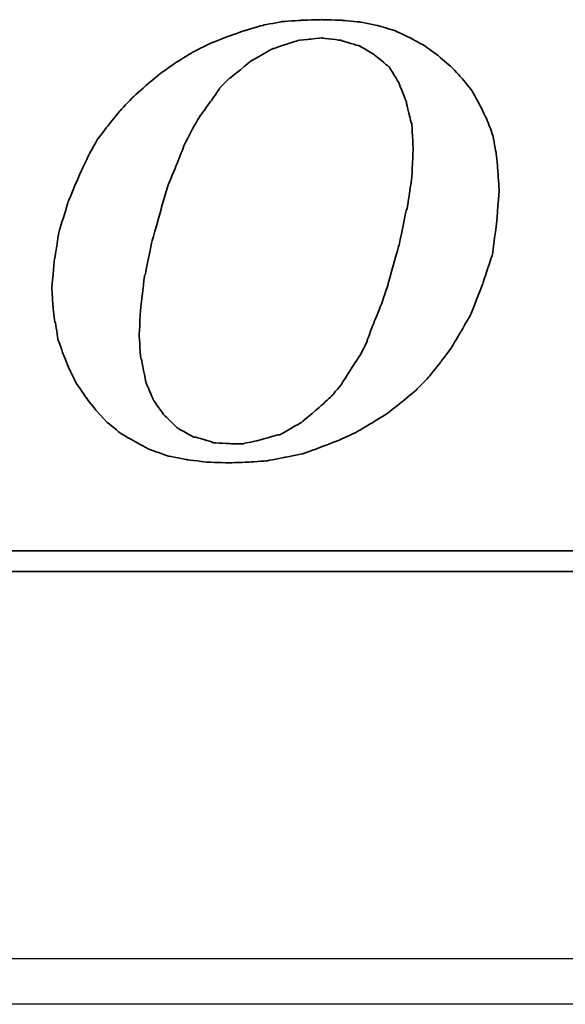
# Model space of a CAD drawing. Header units: millimetres. Extents: x -1108 to 3135, y -1596 to 860.
# Tile 202 of 256: x -767.5 to -761.49, y -588.34 to -577.5. Entities that reach past the tile are written whole.
import ezdxf

# ---------------------------------------------------------------- set-up
doc = ezdxf.new("R2010")
doc.units = ezdxf.units.MM
doc.layers.get('0').update_dxf_attribs({"linetype": 'CONTINUOUS'})
doc.layers.add('DIM', color=4, linetype='CONTINUOUS')
doc.layers.add('layer 1', color=7, linetype='CONTINUOUS')

# ---------------------------------------------------------------- blocks, each defined once
blk = doc.blocks.new('TBI MOTION logo(完整正式版)')
at = {"layer": 'layer 1', "color": 22, "lineweight": 35}
for points, knots in [([(-11.34375, -6.98375), (-11.34375, -6.98375), (-10.91375, -7.43875), (-10.91375, -7.43875), (-10.91375, -7.43875), (-10.91375, -7.43875), (-10.38625, -7.87125), (-10.38625, -7.87125), (-10.38625, -7.87125), (-10.38625, -7.87125), (-9.81125, -8.20375), (-9.81125, -8.20375), (-9.81125, -8.20375), (-9.81125, -8.20375), (-9.21125, -8.51875), (-9.21125, -8.51875), (-9.21125, -8.51875), (-9.21125, -8.51875), (-8.51625, -8.75875), (-8.51625, -8.75875), (-8.51625, -8.75875), (-8.51625, -8.75875), (-7.77125, -8.90375), (-7.77125, -8.90375), (-7.77125, -8.90375), (-7.77125, -8.90375), (-6.97875, -8.99875), (-6.97875, -8.99875), (-6.97875, -8.99875), (-6.97875, -8.99875), (-6.14125, -9.02375), (-6.14125, -9.02375), (-6.14125, -9.02375), (-6.14125, -9.02375), (-5.37125, -8.99875), (-5.37125, -8.99875), (-5.37125, -8.99875), (-5.37125, -8.99875), (-4.65375, -8.94875), (-4.65375, -8.94875), (-4.65375, -8.94875), (-4.65375, -8.94875), (-3.93375, -8.80625), (-3.93375, -8.80625), (-3.93375, -8.80625), (-3.93375, -8.80625), (-3.21375, -8.66375), (-3.21375, -8.66375), (-3.21375, -8.66375), (-3.21375, -8.66375), (-2.49375, -8.39875), (-2.49375, -8.39875), (-2.49375, -8.39875), (-2.49375, -8.39875), (-1.79875, -8.13375), (-1.79875, -8.13375), (-1.79875, -8.13375), (-1.79875, -8.13375), (-1.17375, -7.84375), (-1.17375, -7.84375), (-1.17375, -7.84375), (-1.17375, -7.84375), (-0.52375, -7.46375), (-0.52375, -7.46375), (-0.52375, -7.46375), (-0.52375, -7.46375), (0.10124, -7.07875), (0.10124, -7.07875), (0.10124, -7.07875), (0.10124, -7.07875), (0.67625, -6.62375), (0.67625, -6.62375), (0.67625, -6.62375), (0.67625, -6.62375), (1.24874, -6.14375), (1.24874, -6.14375), (1.24874, -6.14375), (1.24874, -6.14375), (1.72874, -5.64125), (1.72874, -5.64125), (1.72874, -5.64125), (1.72874, -5.64125), (2.18624, -5.06375), (2.18624, -5.06375), (2.18624, -5.06375), (2.18624, -5.06375), (2.61625, -4.48874), (2.61625, -4.48874), (2.61625, -4.48874), (2.61625, -4.48874), (3.00125, -3.83874), (3.00125, -3.83874), (3.00125, -3.83874), (3.00125, -3.83874), (3.36124, -3.21374), (3.36124, -3.21374), (3.36124, -3.21374), (3.36124, -3.21374), (3.84374, -1.99125), (3.84374, -1.99125), (3.84374, -1.99125), (3.84374, -1.99125), (4.22625, -0.81875), (4.22625, -0.81875), (4.22625, -0.81875), (4.22625, -0.81875), (4.39125, 0.45624), (4.39125, 0.45624), (4.39125, 0.45624), (4.39125, 0.45624), (4.48874, 1.70124), (4.48874, 1.70124), (4.48874, 1.70124), (4.48874, 1.70124), (4.43874, 2.44625), (4.43874, 2.44625), (4.43874, 2.44625), (4.43874, 2.44625), (4.36874, 3.14125), (4.36874, 3.14125), (4.36874, 3.14125), (4.36874, 3.14125), (4.25125, 3.81125), (4.25125, 3.81125), (4.25125, 3.81125), (4.25125, 3.81125), (4.03124, 4.41125), (4.03124, 4.41125), (4.03124, 4.41125), (4.03124, 4.41125), (3.74374, 5.01125), (3.74374, 5.01125), (3.74374, 5.01125), (3.74374, 5.01125), (3.43124, 5.58875), (3.43124, 5.58875), (3.43124, 5.58875), (3.43124, 5.58875), (3.02625, 6.09125), (3.02625, 6.09125), (3.02625, 6.09125), (3.02625, 6.09125), (2.59374, 6.54875), (2.59374, 6.54875), (2.59374, 6.54875), (2.59374, 6.54875), (2.09124, 6.98125), (2.09124, 6.98125), (2.09124, 6.98125), (2.09124, 6.98125), (1.56124, 7.36625), (1.56124, 7.36625), (1.56124, 7.36625), (1.56124, 7.36625), (0.98624, 7.67625), (0.98624, 7.67625), (0.98624, 7.67625), (0.98624, 7.67625), (0.38624, 7.96375), (0.38624, 7.96375), (0.38624, 7.96375), (0.38624, 7.96375), (-0.25875, 8.15625), (-0.25875, 8.15625), (-0.25875, 8.15625), (-0.25875, 8.15625), (-0.98125, 8.30125), (-0.98125, 8.30125), (-0.98125, 8.30125), (-0.98125, 8.30125), (-1.70124, 8.37125), (-1.70124, 8.37125), (-1.70124, 8.37125), (-1.70124, 8.37125), (-2.49375, 8.39624), (-2.49375, 8.39624), (-2.49375, 8.39624), (-2.49375, 8.39624), (-3.28625, 8.37125), (-3.28625, 8.37125), (-3.28625, 8.37125), (-3.28625, 8.37125), (-4.05125, 8.32125), (-4.05125, 8.32125), (-4.05125, 8.32125), (-4.05125, 8.32125), (-4.77375, 8.18125), (-4.77375, 8.18125), (-4.77375, 8.18125), (-4.77375, 8.18125), (-5.51625, 7.96375), (-5.51625, 7.96375), (-5.51625, 7.96375), (-5.51625, 7.96375), (-6.21125, 7.72625), (-6.21125, 7.72625), (-6.21125, 7.72625), (-6.21125, 7.72625), (-6.92875, 7.43625), (-6.92875, 7.43625), (-6.92875, 7.43625), (-6.92875, 7.43625), (-7.57875, 7.10125), (-7.57875, 7.10125), (-7.57875, 7.10125), (-7.57875, 7.10125), (-8.24875, 6.69125), (-8.24875, 6.69125), (-8.24875, 6.69125), (-8.24875, 6.69125), (-8.84875, 6.26125), (-8.84875, 6.26125), (-8.84875, 6.26125), (-8.84875, 6.26125), (-9.42625, 5.78125), (-9.42625, 5.78125), (-9.42625, 5.78125), (-9.42625, 5.78125), (-9.95375, 5.30125), (-9.95375, 5.30125), (-9.95375, 5.30125), (-9.95375, 5.30125), (-10.43375, 4.79624), (-10.43375, 4.79624), (-10.43375, 4.79624), (-10.43375, 4.79624), (-10.88875, 4.22125), (-10.88875, 4.22125), (-10.88875, 4.22125), (-10.88875, 4.22125), (-11.29875, 3.69375), (-11.29875, 3.69375), (-11.29875, 3.69375), (-11.29875, 3.69375), (-11.63375, 3.09125), (-11.63375, 3.09125), (-11.63375, 3.09125), (-11.63375, 3.09125), (-11.91875, 2.49625), (-11.91875, 2.49625), (-11.91875, 2.49625), (-11.91875, 2.49625), (-12.44875, 1.24625), (-12.44875, 1.24625), (-12.44875, 1.24625), (-12.44875, 1.24625), (-12.80875, 0.06874), (-12.80875, 0.06874), (-12.80875, 0.06874), (-12.80875, 0.06874), (-12.99875, -1.07875), (-12.99875, -1.07875), (-12.99875, -1.07875), (-12.99875, -1.07875), (-13.09375, -2.18375), (-13.09375, -2.18375), (-13.09375, -2.18375), (-13.09375, -2.18375), (-13.04875, -2.85375), (-13.04875, -2.85375), (-13.04875, -2.85375), (-13.04875, -2.85375), (-12.97375, -3.50375), (-12.97375, -3.50375), (-12.97375, -3.50375), (-12.97375, -3.50375), (-12.95375, -3.50375), (-12.95375, -3.50375), (-12.95375, -3.50375), (-12.95375, -3.50375), (-12.85375, -4.17375), (-12.85375, -4.17375), (-12.85375, -4.17375), (-12.85375, -4.17375), (-12.63875, -4.77624), (-12.63875, -4.77624), (-12.63875, -4.77624), (-12.63875, -4.77624), (-12.39875, -5.35125), (-12.39875, -5.35125), (-12.39875, -5.35125), (-12.39875, -5.35125), (-12.11375, -5.92875), (-12.11375, -5.92875), (-12.11375, -5.92875), (-12.11375, -5.92875), (-11.75375, -6.45375), (-11.75375, -6.45375), (-11.75375, -6.45375), (-11.75375, -6.45375), (-11.34375, -6.98375), (-11.34375, -6.98375)], [0, 0, 0, 0, 0.01369863, 0.01369863, 0.01369863, 0.01369864, 0.02739726, 0.02739726, 0.02739726, 0.02739727, 0.04109589, 0.04109589, 0.04109589, 0.0410959, 0.05479452, 0.05479452, 0.05479452, 0.05479453, 0.06849315, 0.06849315, 0.06849315, 0.06849316, 0.08219178, 0.08219178, 0.08219178, 0.08219179, 0.09589041, 0.09589041, 0.09589041, 0.09589042, 0.10958904, 0.10958904, 0.10958904, 0.10958905, 0.12328767, 0.12328767, 0.12328767, 0.12328768, 0.1369863, 0.1369863, 0.1369863, 0.13698631, 0.15068493, 0.15068493, 0.15068493, 0.15068494, 0.16438356, 0.16438356, 0.16438356, 0.16438357, 0.17808219, 0.17808219, 0.17808219, 0.1780822, 0.19178082, 0.19178082, 0.19178082, 0.19178083, 0.20547945, 0.20547945, 0.20547945, 0.20547946, 0.21917808, 0.21917808, 0.21917808, 0.21917809, 0.23287671, 0.23287671, 0.23287671, 0.23287672, 0.24657534, 0.24657534, 0.24657534, 0.24657535, 0.26027397, 0.26027397, 0.26027397, 0.26027398, 0.2739726, 0.2739726, 0.2739726, 0.27397261, 0.28767123, 0.28767123, 0.28767123, 0.28767124, 0.30136986, 0.30136986, 0.30136986, 0.30136987, 0.31506849, 0.31506849, 0.31506849, 0.3150685, 0.32876712, 0.32876712, 0.32876712, 0.32876713, 0.34246575, 0.34246575, 0.34246575, 0.34246576, 0.35616438, 0.35616438, 0.35616438, 0.35616439, 0.36986301, 0.36986301, 0.36986301, 0.36986302, 0.38356164, 0.38356164, 0.38356164, 0.38356165, 0.39726027, 0.39726027, 0.39726027, 0.39726028, 0.4109589, 0.4109589, 0.4109589, 0.41095891, 0.42465753, 0.42465753, 0.42465753, 0.42465754, 0.43835616, 0.43835616, 0.43835616, 0.43835617, 0.45205479, 0.45205479, 0.45205479, 0.4520548, 0.46575342, 0.46575342, 0.46575342, 0.46575343, 0.47945205, 0.47945205, 0.47945205, 0.47945206, 0.49315068, 0.49315068, 0.49315068, 0.49315069, 0.50684932, 0.50684932, 0.50684932, 0.50684933, 0.52054795, 0.52054795, 0.52054795, 0.52054796, 0.53424658, 0.53424658, 0.53424658, 0.53424659, 0.54794521, 0.54794521, 0.54794521, 0.54794522, 0.56164384, 0.56164384, 0.56164384, 0.56164385, 0.57534247, 0.57534247, 0.57534247, 0.57534248, 0.5890411, 0.5890411, 0.5890411, 0.58904111, 0.60273973, 0.60273973, 0.60273973, 0.60273974, 0.61643836, 0.61643836, 0.61643836, 0.61643837, 0.63013699, 0.63013699, 0.63013699, 0.630137, 0.64383562, 0.64383562, 0.64383562, 0.64383563, 0.65753425, 0.65753425, 0.65753425, 0.65753426, 0.67123288, 0.67123288, 0.67123288, 0.67123289, 0.68493151, 0.68493151, 0.68493151, 0.68493152, 0.69863014, 0.69863014, 0.69863014, 0.69863015, 0.71232877, 0.71232877, 0.71232877, 0.71232878, 0.7260274, 0.7260274, 0.7260274, 0.72602741, 0.73972603, 0.73972603, 0.73972603, 0.73972604, 0.75342466, 0.75342466, 0.75342466, 0.75342467, 0.76712329, 0.76712329, 0.76712329, 0.7671233, 0.78082192, 0.78082192, 0.78082192, 0.78082193, 0.79452055, 0.79452055, 0.79452055, 0.79452056, 0.80821918, 0.80821918, 0.80821918, 0.80821919, 0.82191781, 0.82191781, 0.82191781, 0.82191782, 0.83561644, 0.83561644, 0.83561644, 0.83561645, 0.84931507, 0.84931507, 0.84931507, 0.84931508, 0.8630137, 0.8630137, 0.8630137, 0.86301371, 0.87671233, 0.87671233, 0.87671233, 0.87671234, 0.89041096, 0.89041096, 0.89041096, 0.89041097, 0.90410959, 0.90410959, 0.90410959, 0.9041096, 0.91780822, 0.91780822, 0.91780822, 0.91780823, 0.93150685, 0.93150685, 0.93150685, 0.93150686, 0.94520548, 0.94520548, 0.94520548, 0.94520549, 0.95890411, 0.95890411, 0.95890411, 0.95890412, 0.97260274, 0.97260274, 0.97260274, 0.97260275, 0.98630137, 0.98630137, 0.98630137, 0.98630138, 1, 1, 1, 1]), ([(-8.77875, 1.03124), (-8.77875, 1.03124), (-8.51625, 1.89625), (-8.51625, 1.89625), (-8.51625, 1.89625), (-8.51625, 1.89625), (-8.20375, 2.66375), (-8.20375, 2.66375), (-8.20375, 2.66375), (-8.20375, 2.66375), (-7.91625, 3.38125), (-7.91625, 3.38125), (-7.91625, 3.38125), (-7.91625, 3.38125), (-7.91625, 3.40624), (-7.91625, 3.40624), (-7.91625, 3.40624), (-7.91625, 3.40624), (-7.57875, 4.07624), (-7.57875, 4.07624), (-7.57875, 4.07624), (-7.57875, 4.07624), (-7.24375, 4.65125), (-7.24375, 4.65125), (-7.24375, 4.65125), (-7.24375, 4.65125), (-7.21875, 4.65125), (-7.21875, 4.65125), (-7.21875, 4.65125), (-7.21875, 4.65125), (-7.21875, 4.67624), (-7.21875, 4.67624), (-7.21875, 4.67624), (-7.21875, 4.67624), (-6.83625, 5.20375), (-6.83625, 5.20375), (-6.83625, 5.20375), (-6.83625, 5.20375), (-6.49875, 5.68625), (-6.49875, 5.68625), (-6.49875, 5.68625), (-6.49875, 5.68625), (-6.49875, 5.70625), (-6.49875, 5.70625), (-6.49875, 5.70625), (-6.49875, 5.70625), (-6.11625, 6.09125), (-6.11625, 6.09125), (-6.11625, 6.09125), (-6.11625, 6.09125), (-6.09125, 6.09125), (-6.09125, 6.09125), (-6.09125, 6.09125), (-6.09125, 6.09125), (-5.27375, 6.76625), (-5.27375, 6.76625), (-5.27375, 6.76625), (-5.27375, 6.76625), (-5.24875, 6.76625), (-5.24875, 6.76625), (-5.24875, 6.76625), (-5.24875, 6.76625), (-5.24875, 6.78625), (-5.24875, 6.78625), (-5.24875, 6.78625), (-5.24875, 6.78625), (-4.38875, 7.26624), (-4.38875, 7.26624), (-4.38875, 7.26624), (-4.38875, 7.26624), (-4.36125, 7.26624), (-4.36125, 7.26624), (-4.36125, 7.26624), (-4.36125, 7.26624), (-3.93375, 7.41125), (-3.93375, 7.41125), (-3.93375, 7.41125), (-3.93375, 7.41125), (-3.47375, 7.55625), (-3.47375, 7.55625), (-3.47375, 7.55625), (-3.47375, 7.55625), (-3.45375, 7.55625), (-3.45375, 7.55625), (-3.45375, 7.55625), (-3.45375, 7.55625), (-3.42875, 7.58124), (-3.42875, 7.58124), (-3.42875, 7.58124), (-3.42875, 7.58124), (-2.97375, 7.62625), (-2.97375, 7.62625), (-2.97375, 7.62625), (-2.97375, 7.62625), (-2.49375, 7.67625), (-2.49375, 7.67625), (-2.49375, 7.67625), (-2.49375, 7.67625), (-2.46875, 7.67625), (-2.46875, 7.67625), (-2.46875, 7.67625), (-2.46875, 7.67625), (-1.70124, 7.58124), (-1.70124, 7.58124), (-1.70124, 7.58124), (-1.70124, 7.58124), (-1.67875, 7.55625), (-1.67875, 7.55625), (-1.67875, 7.55625), (-1.67875, 7.55625), (-1.65375, 7.55625), (-1.65375, 7.55625), (-1.65375, 7.55625), (-1.65375, 7.55625), (-1.03125, 7.36625), (-1.03125, 7.36625), (-1.03125, 7.36625), (-1.03125, 7.36625), (-1.00625, 7.36625), (-1.00625, 7.36625), (-1.00625, 7.36625), (-1.00625, 7.36625), (-0.43124, 7.02624), (-0.43124, 7.02624), (-0.43124, 7.02624), (-0.43124, 7.02624), (-0.40625, 7.00624), (-0.40625, 7.00624), (-0.40625, 7.00624), (-0.40625, 7.00624), (0.12124, 6.57124), (0.12124, 6.57124), (0.12124, 6.57124), (0.12124, 6.57124), (0.14624, 6.54875), (0.14624, 6.54875), (0.14624, 6.54875), (0.14624, 6.54875), (0.17124, 6.52375), (0.17124, 6.52375), (0.17124, 6.52375), (0.17124, 6.52375), (0.55625, 5.89875), (0.55625, 5.89875), (0.55625, 5.89875), (0.55625, 5.89875), (0.55625, 5.87625), (0.55625, 5.87625), (0.55625, 5.87625), (0.55625, 5.87625), (0.84124, 5.15625), (0.84124, 5.15625), (0.84124, 5.15625), (0.84124, 5.15625), (0.84124, 5.13125), (0.84124, 5.13125), (0.84124, 5.13125), (0.84124, 5.13125), (1.03624, 4.31875), (1.03624, 4.31875), (1.03624, 4.31875), (1.03624, 4.31875), (1.05624, 4.31875), (1.05624, 4.31875), (1.05624, 4.31875), (1.05624, 4.31875), (1.05624, 4.29125), (1.05624, 4.29125), (1.05624, 4.29125), (1.05624, 4.29125), (1.10625, 3.33125), (1.10625, 3.33125), (1.10625, 3.33125), (1.10625, 3.33125), (1.10625, 3.30875), (1.10625, 3.30875), (1.10625, 3.30875), (1.10625, 3.30875), (1.05624, 2.20624), (1.05624, 2.20624), (1.05624, 2.20624), (1.05624, 2.20624), (1.05624, 2.18124), (1.05624, 2.18124), (1.05624, 2.18124), (1.05624, 2.18124), (0.86624, 0.93624), (0.86624, 0.93624), (0.86624, 0.93624), (0.86624, 0.93624), (0.84124, 0.93624), (0.84124, 0.93624), (0.84124, 0.93624), (0.84124, 0.93624), (0.55625, -0.45874), (0.55625, -0.45874), (0.55625, -0.45874), (0.55625, -0.45874), (0.12124, -1.99125), (0.12124, -1.99125), (0.12124, -1.99125), (0.12124, -1.99125), (0.12124, -2.01874), (0.12124, -2.01874), (0.12124, -2.01874), (0.12124, -2.01874), (-0.13874, -2.78375), (-0.13874, -2.78375), (-0.13874, -2.78375), (-0.13874, -2.78375), (-0.43124, -3.50375), (-0.43124, -3.50375), (-0.43124, -3.50375), (-0.43124, -3.50375), (-0.69375, -4.19875), (-0.69375, -4.19875), (-0.69375, -4.19875), (-0.69375, -4.19875), (-0.69375, -4.22375), (-0.69375, -4.22375), (-0.69375, -4.22375), (-0.69375, -4.22375), (-0.98125, -4.82374), (-0.98125, -4.82374), (-0.98125, -4.82374), (-0.98125, -4.82374), (-1.00625, -4.82374), (-1.00625, -4.82374), (-1.00625, -4.82374), (-1.00625, -4.82374), (-1.33875, -5.35125), (-1.33875, -5.35125), (-1.33875, -5.35125), (-1.33875, -5.35125), (-1.67875, -5.87875), (-1.67875, -5.87875), (-1.67875, -5.87875), (-1.67875, -5.87875), (-1.67875, -5.90375), (-1.67875, -5.90375), (-1.67875, -5.90375), (-1.67875, -5.90375), (-2.05875, -6.35875), (-2.05875, -6.35875), (-2.05875, -6.35875), (-2.05875, -6.35875), (-2.08375, -6.38375), (-2.08375, -6.38375), (-2.08375, -6.38375), (-2.08375, -6.38375), (-2.46875, -6.74375), (-2.46875, -6.74375), (-2.46875, -6.74375), (-2.46875, -6.74375), (-3.25875, -7.41625), (-3.25875, -7.41625), (-3.25875, -7.41625), (-3.25875, -7.41625), (-3.28625, -7.43875), (-3.28625, -7.43875), (-3.28625, -7.43875), (-3.28625, -7.43875), (-4.12375, -7.91875), (-4.12375, -7.91875), (-4.12375, -7.91875), (-4.12375, -7.91875), (-4.14875, -7.91875), (-4.14875, -7.91875), (-4.14875, -7.91875), (-4.14875, -7.91875), (-4.17125, -7.91875), (-4.17125, -7.91875), (-4.17125, -7.91875), (-4.17125, -7.91875), (-5.03375, -8.15875), (-5.03375, -8.15875), (-5.03375, -8.15875), (-5.03375, -8.15875), (-5.51625, -8.25625), (-5.51625, -8.25625), (-5.51625, -8.25625), (-5.51625, -8.25625), (-5.54125, -8.27875), (-5.54125, -8.27875), (-5.54125, -8.27875), (-5.54125, -8.27875), (-5.56375, -8.27875), (-5.56375, -8.27875), (-5.56375, -8.27875), (-5.56375, -8.27875), (-5.99625, -8.27875), (-5.99625, -8.27875), (-5.99625, -8.27875), (-5.99625, -8.27875), (-6.76375, -8.23125), (-6.76375, -8.23125), (-6.76375, -8.23125), (-6.76375, -8.23125), (-6.78875, -8.23125), (-6.78875, -8.23125), (-6.78875, -8.23125), (-6.78875, -8.23125), (-6.78875, -8.20375), (-6.78875, -8.20375), (-6.78875, -8.20375), (-6.78875, -8.20375), (-7.45875, -8.01375), (-7.45875, -8.01375), (-7.45875, -8.01375), (-7.45875, -8.01375), (-7.48375, -8.01375), (-7.48375, -8.01375), (-7.48375, -8.01375), (-7.48375, -8.01375), (-7.50875, -8.01375), (-7.50875, -8.01375), (-7.50875, -8.01375), (-7.50875, -8.01375), (-8.13125, -7.67875), (-8.13125, -7.67875), (-8.13125, -7.67875), (-8.13125, -7.67875), (-8.15625, -7.65375), (-8.15625, -7.65375), (-8.15625, -7.65375), (-8.15625, -7.65375), (-8.65875, -7.17375), (-8.65875, -7.17375), (-8.65875, -7.17375), (-8.65875, -7.17375), (-8.68375, -7.14875), (-8.68375, -7.14875), (-8.68375, -7.14875), (-8.68375, -7.14875), (-9.08875, -6.57375), (-9.08875, -6.57375), (-9.08875, -6.57375), (-9.08875, -6.57375), (-9.11375, -6.54875), (-9.11375, -6.54875), (-9.11375, -6.54875), (-9.11375, -6.54875), (-9.11375, -6.52875), (-9.11375, -6.52875), (-9.11375, -6.52875), (-9.11375, -6.52875), (-9.40375, -5.85375), (-9.40375, -5.85375), (-9.40375, -5.85375), (-9.40375, -5.85375), (-9.40375, -5.82875), (-9.40375, -5.82875), (-9.40375, -5.82875), (-9.40375, -5.82875), (-9.56875, -4.96875), (-9.56875, -4.96875), (-9.56875, -4.96875), (-9.56875, -4.96875), (-9.59375, -4.94375), (-9.59375, -4.94375), (-9.59375, -4.94375), (-9.59375, -4.94375), (-9.66375, -4.03375), (-9.66375, -4.03375), (-9.66375, -4.03375), (-9.66375, -4.03375), (-9.66375, -4.00875), (-9.66375, -4.00875), (-9.66375, -4.00875), (-9.66375, -4.00875), (-9.59375, -2.85375), (-9.59375, -2.85375), (-9.59375, -2.85375), (-9.59375, -2.85375), (-9.45125, -1.65875), (-9.45125, -1.65875), (-9.45125, -1.65875), (-9.45125, -1.65875), (-9.42625, -1.63375), (-9.42625, -1.63375), (-9.42625, -1.63375), (-9.42625, -1.63375), (-9.16125, -0.33875), (-9.16125, -0.33875), (-9.16125, -0.33875), (-9.16125, -0.33875), (-8.77875, 1.00624), (-8.77875, 1.00624), (-8.77875, 1.00624), (-8.77875, 1.00624), (-8.77875, 1.03124), (-8.77875, 1.03124)], [0, 0, 0, 0, 0.01020408, 0.01020408, 0.01020408, 0.01020409, 0.02040816, 0.02040816, 0.02040816, 0.02040817, 0.03061224, 0.03061224, 0.03061224, 0.03061225, 0.04081633, 0.04081633, 0.04081633, 0.04081634, 0.05102041, 0.05102041, 0.05102041, 0.05102042, 0.06122449, 0.06122449, 0.06122449, 0.0612245, 0.07142857, 0.07142857, 0.07142857, 0.07142858, 0.08163265, 0.08163265, 0.08163265, 0.08163266, 0.09183673, 0.09183673, 0.09183673, 0.09183674, 0.10204082, 0.10204082, 0.10204082, 0.10204083, 0.1122449, 0.1122449, 0.1122449, 0.11224491, 0.12244898, 0.12244898, 0.12244898, 0.12244899, 0.13265306, 0.13265306, 0.13265306, 0.13265307, 0.14285714, 0.14285714, 0.14285714, 0.14285715, 0.15306122, 0.15306122, 0.15306122, 0.15306123, 0.16326531, 0.16326531, 0.16326531, 0.16326532, 0.17346939, 0.17346939, 0.17346939, 0.1734694, 0.18367347, 0.18367347, 0.18367347, 0.18367348, 0.19387755, 0.19387755, 0.19387755, 0.19387756, 0.20408163, 0.20408163, 0.20408163, 0.20408164, 0.21428571, 0.21428571, 0.21428571, 0.21428572, 0.2244898, 0.2244898, 0.2244898, 0.22448981, 0.23469388, 0.23469388, 0.23469388, 0.23469389, 0.24489796, 0.24489796, 0.24489796, 0.24489797, 0.25510204, 0.25510204, 0.25510204, 0.25510205, 0.26530612, 0.26530612, 0.26530612, 0.26530613, 0.2755102, 0.2755102, 0.2755102, 0.27551021, 0.28571429, 0.28571429, 0.28571429, 0.2857143, 0.29591837, 0.29591837, 0.29591837, 0.29591838, 0.30612245, 0.30612245, 0.30612245, 0.30612246, 0.31632653, 0.31632653, 0.31632653, 0.31632654, 0.32653061, 0.32653061, 0.32653061, 0.32653062, 0.33673469, 0.33673469, 0.33673469, 0.3367347, 0.34693878, 0.34693878, 0.34693878, 0.34693879, 0.35714286, 0.35714286, 0.35714286, 0.35714287, 0.36734694, 0.36734694, 0.36734694, 0.36734695, 0.37755102, 0.37755102, 0.37755102, 0.37755103, 0.3877551, 0.3877551, 0.3877551, 0.38775511, 0.39795918, 0.39795918, 0.39795918, 0.39795919, 0.40816327, 0.40816327, 0.40816327, 0.40816328, 0.41836735, 0.41836735, 0.41836735, 0.41836736, 0.42857143, 0.42857143, 0.42857143, 0.42857144, 0.43877551, 0.43877551, 0.43877551, 0.43877552, 0.44897959, 0.44897959, 0.44897959, 0.4489796, 0.45918367, 0.45918367, 0.45918367, 0.45918368, 0.46938776, 0.46938776, 0.46938776, 0.46938777, 0.47959184, 0.47959184, 0.47959184, 0.47959185, 0.48979592, 0.48979592, 0.48979592, 0.48979593, 0.5, 0.5, 0.5, 0.50000001, 0.51020408, 0.51020408, 0.51020408, 0.51020409, 0.52040816, 0.52040816, 0.52040816, 0.52040817, 0.53061224, 0.53061224, 0.53061224, 0.53061225, 0.54081633, 0.54081633, 0.54081633, 0.54081634, 0.55102041, 0.55102041, 0.55102041, 0.55102042, 0.56122449, 0.56122449, 0.56122449, 0.5612245, 0.57142857, 0.57142857, 0.57142857, 0.57142858, 0.58163265, 0.58163265, 0.58163265, 0.58163266, 0.59183673, 0.59183673, 0.59183673, 0.59183674, 0.60204082, 0.60204082, 0.60204082, 0.60204083, 0.6122449, 0.6122449, 0.6122449, 0.61224491, 0.62244898, 0.62244898, 0.62244898, 0.62244899, 0.63265306, 0.63265306, 0.63265306, 0.63265307, 0.64285714, 0.64285714, 0.64285714, 0.64285715, 0.65306122, 0.65306122, 0.65306122, 0.65306123, 0.66326531, 0.66326531, 0.66326531, 0.66326532, 0.67346939, 0.67346939, 0.67346939, 0.6734694, 0.68367347, 0.68367347, 0.68367347, 0.68367348, 0.69387755, 0.69387755, 0.69387755, 0.69387756, 0.70408163, 0.70408163, 0.70408163, 0.70408164, 0.71428571, 0.71428571, 0.71428571, 0.71428572, 0.7244898, 0.7244898, 0.7244898, 0.72448981, 0.73469388, 0.73469388, 0.73469388, 0.73469389, 0.74489796, 0.74489796, 0.74489796, 0.74489797, 0.75510204, 0.75510204, 0.75510204, 0.75510205, 0.76530612, 0.76530612, 0.76530612, 0.76530613, 0.7755102, 0.7755102, 0.7755102, 0.77551021, 0.78571429, 0.78571429, 0.78571429, 0.7857143, 0.79591837, 0.79591837, 0.79591837, 0.79591838, 0.80612245, 0.80612245, 0.80612245, 0.80612246, 0.81632653, 0.81632653, 0.81632653, 0.81632654, 0.82653061, 0.82653061, 0.82653061, 0.82653062, 0.83673469, 0.83673469, 0.83673469, 0.8367347, 0.84693878, 0.84693878, 0.84693878, 0.84693879, 0.85714286, 0.85714286, 0.85714286, 0.85714287, 0.86734694, 0.86734694, 0.86734694, 0.86734695, 0.87755102, 0.87755102, 0.87755102, 0.87755103, 0.8877551, 0.8877551, 0.8877551, 0.88775511, 0.89795918, 0.89795918, 0.89795918, 0.89795919, 0.90816327, 0.90816327, 0.90816327, 0.90816328, 0.91836735, 0.91836735, 0.91836735, 0.91836736, 0.92857143, 0.92857143, 0.92857143, 0.92857144, 0.93877551, 0.93877551, 0.93877551, 0.93877552, 0.94897959, 0.94897959, 0.94897959, 0.9489796, 0.95918367, 0.95918367, 0.95918367, 0.95918368, 0.96938776, 0.96938776, 0.96938776, 0.96938777, 0.97959184, 0.97959184, 0.97959184, 0.97959185, 0.98979592, 0.98979592, 0.98979592, 0.98979593, 1, 1, 1, 1]), ([(75.90875, -9.47875), (75.90875, -9.47875), (75.90875, -12.28625), (75.90875, -12.28625), (75.90875, -12.28625), (75.90875, -12.28625), (75.90875, -12.47875), (75.90875, -12.47875), (75.90875, -12.47875), (75.90875, -12.47875), (75.71625, -12.47875), (75.71625, -12.47875), (75.71625, -12.47875), (75.71625, -12.47875), (-88.32875, -12.47875), (-88.32875, -12.47875), (-88.32875, -12.47875), (-88.32875, -12.47875), (-88.32875, -13.29375), (-88.32875, -13.29375), (-88.32875, -13.29375), (-88.32875, -13.29375), (82.89125, -13.29375), (82.89125, -13.29375), (82.89125, -13.29375), (82.89125, -13.29375), (75.90875, -9.47875), (75.90875, -9.47875)], [0, 0, 0, 0, 0.14285714, 0.14285714, 0.14285714, 0.14285715, 0.28571429, 0.28571429, 0.28571429, 0.2857143, 0.42857143, 0.42857143, 0.42857143, 0.42857144, 0.57142857, 0.57142857, 0.57142857, 0.57142858, 0.71428571, 0.71428571, 0.71428571, 0.71428572, 0.85714286, 0.85714286, 0.85714286, 0.85714287, 1, 1, 1, 1])]:
    blk.add_open_spline(points, degree=3, knots=knots, dxfattribs=at)

msp = doc.modelspace()

# ---------------------------------------------------------------- linework, layer by layer
at = {"linetype": 'Continuous'}
msp.add_line((-619.124, -587.843), (-877.612, -587.843), dxfattribs=at)
msp.add_open_spline([(-619.245, -588.343), (-877.612, -588.343)], degree=1, dxfattribs=at)

# ---------------------------------------------------------------- block references
at = {"layer": 'DIM', "color": 7, "xscale": 0.2802190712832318, "yscale": 0.2802190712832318, "zscale": 0.2802190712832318}
msp.add_blockref('TBI MOTION logo(完整正式版)', (-763.472, -579.849), dxfattribs=at)

doc.saveas('drawing.dxf')
